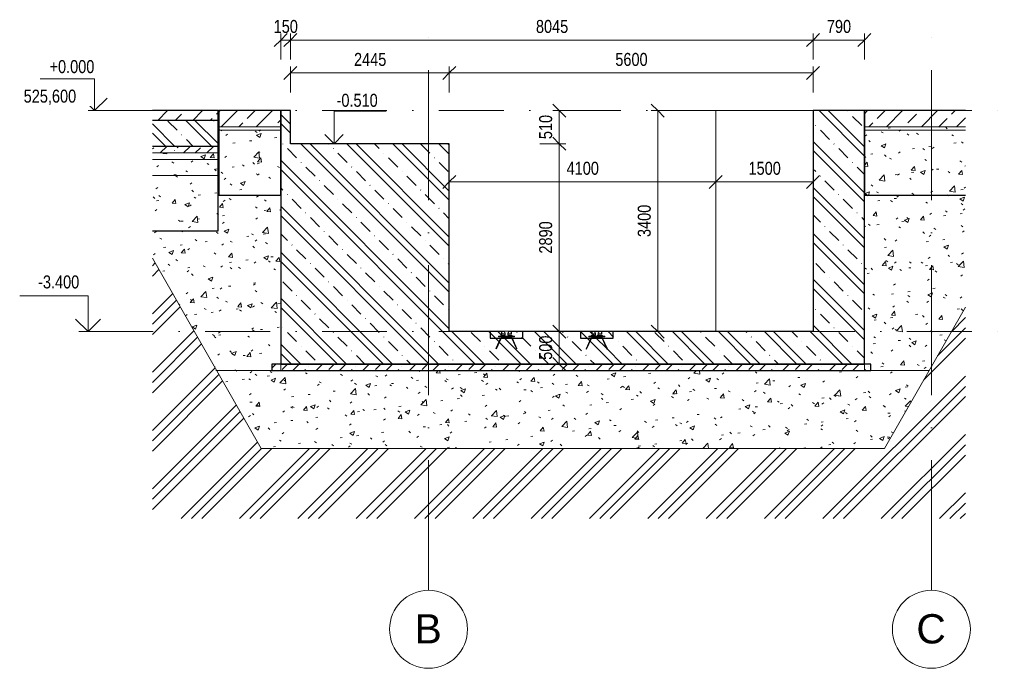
# Model space of a CAD drawing. Header units: millimetres. Extents: x 7561 to 278966, y -17625 to 5584.
# Tile 7 of 34: x 89452 to 104607, y -8580 to 1399. Entities that reach past the tile are written whole.
import ezdxf

# ---------------------------------------------------------------- set-up
doc = ezdxf.new("R2010")
doc.units = ezdxf.units.MM
for name, pattern in [('A_CARA_15', [7.6, 5, -1.3, 0, -1.3]), ('Čerchovaná 10mm', [1800, 1000, -400, 0, -400]), ('Čerchovaná 20mm', [3000, 2000, -500, 0, -500])]:
    doc.linetypes.add(name, pattern=pattern)
for name, color, linetype, lineweight in [('CA_KOTY', 3, 'Continuous', 9), ('CA_KOTY-100', 3, 'Continuous', 9), ('CA_KOTYVYS', 3, 'Continuous', 9), ('CA_OSY', 5, 'A_CARA_15', 9), ('CA_PODLAHA', 1, 'Continuous', 25), ('CA_PODLAHA25', 7, 'Continuous', 13), ('CA_POHHRA18', 9, 'Continuous', 9), ('CA_POHHRA25', 7, 'Continuous', 13), ('CA_REZY', 1, 'Continuous', 25), ('CA_SRAFY', 9, 'Continuous', 25), ('CA_TEXT35', 62, 'Continuous', 9), ('CA_VYZTUZ5', 1, 'Continuous', 13), ('CA_ZAKLADY5', 1, 'Continuous', 25), ('Terénní útvar', 7, 'Continuous', 13), ('Vzor v řezu', 7, 'Continuous', 13)]:
    doc.layers.add(name, color=color, linetype=linetype, lineweight=lineweight)
doc.styles.add('Arial', font='arial.ttf', dxfattribs={"width": 0.8, "height": 200})
doc.styles.add('Arial_1', font='arial.ttf', dxfattribs={"height": 450})
doc.dimstyles.new('HP_Přímá_-_2_mm_Ariel_1-100', dxfattribs={"dimscale": 304.8, "dimtxt": 204.05188, "dimasz": 0.656168, "dimexe": 0.328084, "dimexo": 0.0625, "dimgap": 0.164042, "dimtad": 1, "dimdec": 0, "dimzin": 0, "dimdsep": 46, "dimtxsty": 'Arial', "dimblk1": 'OBLIQUE', "dimblk2": 'OBLIQUE', "dimsah": 1, "dimcen": 0.09, "dimazin": 0, "dimtfac": 1, "dimtdec": 4, "dimtix": 1, "dimtmove": 0, "dimatfit": 3, "dimfxl": 0.984252, "dimfxlon": 1, "dimtvp": 1, "dimtolj": 1, "dimtzin": 0, "dimarcsym": 2})
pattern_1 = [(50, (97532.75, 6344.4), (728.737, -63.756), [76.2, -838.2]), (355, (97532.75, 6344.4), (-140.97, 764.228), [60.96, -670.56]), (100.451, (97593.5, 6339.1), (587.77, 700.467), [64.76, -712.36]), (46.184, (97532.75, 6547.6), (1084.316, -168.17), [114.3, -1257.3]), (96.636, (97623.1, 6533.6), (949.61, 989.71), [97.14, -1068.54]), (351.184, (97532.7, 6547.6), (949.62, 989.7), [91.44, -1005.84]), (21, (97634.35, 6496.8), (606.458, -409.06), [76.2, -838.2]), (326, (97634.35, 6496.8), (247.21, 736.753), [60.96, -670.56]), (71.451, (97684.9, 6462.7), (853.67, 327.685), [64.76, -712.36]), (37.5, (97532.75, 6344.4), (12.3547, 338.22), [33.528, -628.904, 33.528, -647.192, -673.1]), (37.5, (97532.75, 6344.4), (12.3547, 338.22), [-1343.152, 33.528, -639.572]), (7.5, (97532.75, 6344.4), (267.279, 400.722), [33.528, -354.584, 33.528, -613.664, -256.54]), (7.5, (97532.75, 6344.4), (267.279, 400.722), [-1035.304, 33.528, -223.012]), (327.5, (97306.18, 6344.4), (542.3633, -22.9153), [33.528, -220.472, 33.528, -1810.512]), (327.5, (97306.18, 6344.4), (542.3633, -22.9153), [-287.528, -758.952, 33.528, -1018.032]), (317.5, (97204.6, 6344.4), (592.517, 101.707), [33.528, -296.672, 33.528, -492.76, -746.76]), (317.5, (97204.6, 6344.4), (592.517, 101.707), [-856.488, 33.528, -713.232])]
pattern_2 = [(45, (97532.75, 6344.4), (-269.408, 269.408), []), (45, (97802.16, 6344.4), (-269.408, 269.408), [190.5, -95.25])]
pattern_3 = [(45, (97532.75, 6344.4), (-179.605, 179.605), []), (45, (97712.35, 6344.4), (-89.8026, 269.4077), [127, -63.5, 3.353, -60.147])]
pattern_4 = [(135, (97532.75, 6344.4), (-353.553, -353.553), []), (135, (97674.17, 6344.4), (-353.553, -353.553), []), (135, (97957, 6344.4), (-494.975, -212.132), [200, -100, 3.353, -96.647])]
pattern_5 = [(45, (22537.66, 6344.4), (-251.447, 251.447), []), (45, (22537.66, 6725.4), (-251.447, 251.447), [])]

# ---------------------------------------------------------------- blocks, each defined once
blk = doc.blocks.new('JKLA65 - JKLA65-2640118-Řez A5')
at = {"layer": 'CA_POHHRA18'}
h = blk.add_hatch(dxfattribs=at)
h.set_pattern_fill('FP_37', color=256, style=0, pattern_type=2)
h.set_pattern_definition(pattern_5)
h.paths.add_polyline_path([(22037, -3470), (22037, -3467), (22033, -3462), (21971, -3452), (21969, -3449), (21969, -3448), (21970, -3419), (21973, -3417), (21979, -3415), (21982, -3411), (21982, -3399), (21977, -3395), (21922, -3395), (21917, -3400), (21917, -3411), (21921, -3415), (21929, -3418), (21931, -3422), (21930, -3451), (21928, -3453), (21927, -3453), (21867, -3462), (21862, -3467), (21862, -3470), (21975, -3470)])
for p, q in [((21862, -3467), (21862, -3470)), ((21862, -3470), (21950, -3470)), ((21927, -3453), (21867, -3462)), ((21917, -3400), (21917, -3411)), ((21921, -3415), (21927, -3417)), ((21950, -3395), (21922, -3395)), ((21931, -3422), (21931, -3448)), ((21977, -3395), (21950, -3395)), ((21950, -3470), (22037, -3470)), ((21969, -3448), (21969, -3422)), ((21973, -3417), (21979, -3415)), ((22033, -3462), (21973, -3453)), ((21982, -3411), (21982, -3400)), ((22037, -3470), (22037, -3467))]:
    blk.add_line(p, q, dxfattribs=at)
for centre, start, end in [((21867, -3467), 98.5637, 180), ((21922, -3400), 90, 180), ((21922, -3411), 180, 254.3205), ((21926, -3422), 0, 74.3205), ((21926, -3448), 278.5637, 0), ((21974, -3422), 105.6795, 180), ((21974, -3448), 180, 261.4363), ((21977, -3400), 0, 90), ((21977, -3411), 285.6795, 0), ((22032, -3467), 0, 81.4363)]:
    blk.add_arc(centre, 5, start, end, dxfattribs=at)
blk = doc.blocks.new('JKLA65 - JKLA65-V7-Řez A5')
at = {"layer": 'CA_POHHRA18'}
h = blk.add_hatch(dxfattribs=at)
h.set_pattern_fill('FP_37', color=256, style=0, pattern_type=2)
h.set_pattern_definition(pattern_5)
h.paths.add_polyline_path([(23340, -3470), (23427, -3470), (23427, -3467), (23423, -3462), (23361, -3452), (23359, -3449), (23359, -3448), (23360, -3419), (23363, -3417), (23369, -3415), (23372, -3411), (23372, -3399), (23367, -3395), (23312, -3395), (23307, -3400), (23307, -3411), (23311, -3415), (23319, -3418), (23321, -3422), (23320, -3451), (23318, -3453), (23317, -3453), (23257, -3462), (23252, -3467), (23252, -3470)])
for p, q in [((23252, -3467), (23252, -3470)), ((23252, -3470), (23340, -3470)), ((23317, -3453), (23257, -3462)), ((23307, -3400), (23307, -3411)), ((23311, -3415), (23317, -3417)), ((23340, -3395), (23312, -3395)), ((23321, -3422), (23321, -3448)), ((23367, -3395), (23340, -3395)), ((23340, -3470), (23427, -3470)), ((23359, -3448), (23359, -3422)), ((23363, -3417), (23369, -3415)), ((23423, -3462), (23363, -3453)), ((23372, -3411), (23372, -3400)), ((23427, -3470), (23427, -3467))]:
    blk.add_line(p, q, dxfattribs=at)
for centre, start, end in [((23257, -3467), 98.5637, 180), ((23312, -3400), 90, 180), ((23312, -3411), 180, 254.3205), ((23316, -3422), 0, 74.3205), ((23316, -3448), 278.5637, 0), ((23364, -3422), 105.6795, 180), ((23364, -3448), 180, 261.4363), ((23367, -3400), 0, 90), ((23367, -3411), 285.6795, 0), ((23422, -3467), 0, 81.4363)]:
    blk.add_arc(centre, 5, start, end, dxfattribs=at)
blk = doc.blocks.new('Podlaží - Záhlaví podlaží-542802-Řez A5')
at = {"layer": 'CA_KOTYVYS'}
for p, q in [((15610, 487), (14771, 487)), ((15610, 0), (15610, 487)), ((15610, 0), (15417, 193)), ((15610, 0), (15802, 193))]:
    blk.add_line(p, q, dxfattribs=at)
blk = doc.blocks.new('Osnova - Bublina osnovy 12mm-4850-Řez A5')
at = {"layer": 'CA_TEXT35'}
blk.add_circle((20750, -7980), 600, dxfattribs=at)
blk = doc.blocks.new('Podlaží - Bez názvu-542800-Řez A5')
at = {"layer": 'CA_KOTYVYS'}
for p, q in [((15510, -2850), (14457, -2850)), ((15510, -3400), (15510, -2850)), ((15510, -3400), (15317, -3207)), ((15510, -3400), (15700, -3210)), ((15510, -3400), (15369, -3400))]:
    blk.add_line(p, q, dxfattribs=at)
blk = doc.blocks.new('DIMBLOCK58-Řez A5')
at = {"layer": 'CA_KOTY-100'}
for p, q in [((93470, 1086), (93370, 986)), ((93470, 1086), (93570, 1186)), ((93470, 1086), (93470, 1186)), ((93470, 1086), (93620, 1086)), ((93470, 1086), (93470, 786)), ((93620, 1086), (93520, 986)), ((93620, 1086), (93720, 1186)), ((93620, 1086), (93620, 1186)), ((93620, 1086), (93620, 786))]:
    blk.add_line(p, q, dxfattribs=at)
at = {"layer": 'CA_KOTY-100', "color": 0, "insert": (93361, 1395), "char_height": 200, "width": 440.75, "attachment_point": 1, "line_spacing_factor": 0.941778, "style": 'Arial'}
blk.add_mtext('150', dxfattribs=at)
blk = doc.blocks.new('_Oblique')
at = {"color": 0, "linetype": 'ByBlock', "lineweight": -2}
blk.add_line((-0.5, -0.5), (0.5, 0.5), dxfattribs=at)
blk = doc.blocks.new('DIMBLOCK59-Řez A5')
at = {"layer": 'CA_KOTY-100'}
for p, q in [((93620, 1086), (93520, 986)), ((93620, 1086), (93720, 1186)), ((93620, 1086), (93620, 1186)), ((93620, 1086), (101665, 1086)), ((93620, 1086), (93620, 786)), ((101665, 1086), (101565, 986)), ((101665, 1086), (101765, 1186)), ((101665, 1086), (101665, 1186)), ((101665, 1086), (101665, 786))]:
    blk.add_line(p, q, dxfattribs=at)
at = {"layer": 'CA_KOTY-100', "color": 0, "insert": (97398, 1395), "char_height": 200, "width": 587.67, "attachment_point": 1, "line_spacing_factor": 0.941778, "style": 'Arial'}
blk.add_mtext('8045', dxfattribs=at)
blk = doc.blocks.new('DIMBLOCK60-Řez A5')
at = {"layer": 'CA_KOTY-100'}
for p, q in [((101665, 1086), (101565, 986)), ((101665, 1086), (101765, 1186)), ((101665, 1086), (101665, 1186)), ((101665, 1086), (102455, 1086)), ((101665, 1086), (101665, 786)), ((102455, 1086), (102355, 986)), ((102455, 1086), (102555, 1186)), ((102455, 1086), (102455, 1186)), ((102455, 1086), (102455, 786))]:
    blk.add_line(p, q, dxfattribs=at)
at = {"layer": 'CA_KOTY-100', "color": 0, "insert": (101876, 1395), "char_height": 200, "width": 440.75, "attachment_point": 1, "line_spacing_factor": 0.941778, "style": 'Arial'}
blk.add_mtext('790', dxfattribs=at)
blk = doc.blocks.new('DIMBLOCK61-Řez A5')
at = {"layer": 'CA_KOTY-100'}
for p, q in [((97757, 0), (97657, 100)), ((97757, 0), (97657, 0)), ((97757, 0), (97757, -510)), ((97757, 0), (97857, -100)), ((97757, 0), (98057, 0)), ((97757, -510), (97657, -410)), ((97757, -510), (97457, -510)), ((97757, -510), (97857, -610)), ((97757, -510), (97857, -510))]:
    blk.add_line(p, q, dxfattribs=at)
at = {"layer": 'CA_KOTY-100', "color": 0, "insert": (97447, -439), "char_height": 200, "width": 440.75, "attachment_point": 1, "rotation": 90, "line_spacing_factor": 0.941778, "style": 'Arial'}
blk.add_mtext('510', dxfattribs=at)
blk = doc.blocks.new('DIMBLOCK62-Řez A5')
at = {"layer": 'CA_KOTY-100'}
for p, q in [((97757, -510), (97657, -410)), ((97757, -510), (97457, -510)), ((97757, -510), (97757, -3400)), ((97757, -510), (97857, -610)), ((97757, -510), (97857, -510)), ((97757, -3400), (97657, -3300)), ((97757, -3400), (97657, -3400)), ((97757, -3400), (97857, -3500)), ((97757, -3400), (98057, -3400))]:
    blk.add_line(p, q, dxfattribs=at)
at = {"layer": 'CA_KOTY-100', "color": 0, "insert": (97447, -2200), "char_height": 200, "width": 587.67, "attachment_point": 1, "rotation": 90, "line_spacing_factor": 0.941778, "style": 'Arial'}
blk.add_mtext('2890', dxfattribs=at)
blk = doc.blocks.new('DIMBLOCK63-Řez A5')
at = {"layer": 'CA_KOTY-100'}
for p, q in [((97757, -3400), (97657, -3300)), ((97757, -3400), (97657, -3400)), ((97757, -3400), (97757, -3900)), ((97757, -3400), (97857, -3500)), ((97757, -3400), (98057, -3400)), ((97757, -3900), (97657, -3800)), ((97757, -3900), (97657, -3900)), ((97757, -3900), (97857, -4000)), ((97757, -3900), (98057, -3900))]:
    blk.add_line(p, q, dxfattribs=at)
at = {"layer": 'CA_KOTY-100', "color": 0, "insert": (97447, -3834), "char_height": 200, "width": 440.75, "attachment_point": 1, "rotation": 90, "line_spacing_factor": 0.941778, "style": 'Arial'}
blk.add_mtext('500', dxfattribs=at)
blk = doc.blocks.new('DIMBLOCK64-Řez A5')
at = {"layer": 'CA_KOTY-100'}
for p, q in [((99274, 0), (99174, 100)), ((99274, 0), (99174, 0)), ((99274, 0), (99274, -3400)), ((99274, 0), (99374, -100)), ((99274, 0), (99574, 0)), ((99274, -3400), (99174, -3300)), ((99274, -3400), (99174, -3400)), ((99274, -3400), (99374, -3500)), ((99274, -3400), (99574, -3400))]:
    blk.add_line(p, q, dxfattribs=at)
at = {"layer": 'CA_KOTY-100', "color": 0, "insert": (98965, -1945), "char_height": 200, "width": 587.67, "attachment_point": 1, "rotation": 90, "line_spacing_factor": 0.941778, "style": 'Arial'}
blk.add_mtext('3400', dxfattribs=at)
blk = doc.blocks.new('Výškové kóty - Nohoře-517394-Řez A5')
at = {"layer": 'CA_KOTY'}
for p, q in [((19296, -510), (19296, -10)), ((19296, -10), (20096, -10)), ((19296, -510), (19155, -369)), ((19296, -510), (19438, -369))]:
    blk.add_line(p, q, dxfattribs=at)
blk = doc.blocks.new('DIMBLOCK65-Řez A5')
at = {"layer": 'CA_KOTY-100'}
for p, q in [((93620, 579), (93720, 679)), ((93620, 579), (93620, 679)), ((96065, 579), (96165, 679)), ((96065, 579), (96065, 679)), ((93620, 579), (93520, 479)), ((93620, 579), (96065, 579)), ((93620, 579), (93620, 279)), ((96065, 579), (95965, 479)), ((96065, 579), (96065, 279))]:
    blk.add_line(p, q, dxfattribs=at)
at = {"layer": 'CA_KOTY-100', "color": 0, "insert": (94598, 888), "char_height": 200, "width": 587.67, "attachment_point": 1, "line_spacing_factor": 0.941778, "style": 'Arial'}
blk.add_mtext('2445', dxfattribs=at)
blk = doc.blocks.new('DIMBLOCK66-Řez A5')
at = {"layer": 'CA_KOTY-100'}
for p, q in [((96065, 579), (96165, 679)), ((96065, 579), (96065, 679)), ((101665, 579), (101765, 679)), ((101665, 579), (101665, 679)), ((96065, 579), (95965, 479)), ((96065, 579), (101665, 579)), ((96065, 579), (96065, 279)), ((101665, 579), (101565, 479)), ((101665, 579), (101665, 279))]:
    blk.add_line(p, q, dxfattribs=at)
at = {"layer": 'CA_KOTY-100', "color": 0, "insert": (98620, 888), "char_height": 200, "width": 587.67, "attachment_point": 1, "line_spacing_factor": 0.941778, "style": 'Arial'}
blk.add_mtext('5600', dxfattribs=at)
blk = doc.blocks.new('DIMBLOCK67-Řez A5')
at = {"layer": 'CA_KOTY-100'}
for p, q in [((96065, -1097), (96065, -797)), ((100165, -1097), (100165, -797)), ((96065, -1097), (96165, -997)), ((100165, -1097), (100265, -997)), ((96065, -1097), (95965, -1197)), ((96065, -1097), (100165, -1097)), ((96065, -1097), (96065, -1197)), ((100165, -1097), (100065, -1197)), ((100165, -1097), (100165, -1197))]:
    blk.add_line(p, q, dxfattribs=at)
at = {"layer": 'CA_KOTY-100', "color": 0, "insert": (97870, -787), "char_height": 200, "width": 587.67, "attachment_point": 1, "line_spacing_factor": 0.941778, "style": 'Arial'}
blk.add_mtext('4100', dxfattribs=at)
blk = doc.blocks.new('DIMBLOCK68-Řez A5')
at = {"layer": 'CA_KOTY-100'}
for p, q in [((100165, -1097), (100165, -797)), ((101665, -1097), (101665, -797)), ((100165, -1097), (100265, -997)), ((101665, -1097), (101765, -997)), ((100165, -1097), (100065, -1197)), ((100165, -1097), (101665, -1097)), ((100165, -1097), (100165, -1197)), ((101665, -1097), (101565, -1197)), ((101665, -1097), (101665, -1197))]:
    blk.add_line(p, q, dxfattribs=at)
at = {"layer": 'CA_KOTY-100', "color": 0, "insert": (100670, -787), "char_height": 200, "width": 587.67, "attachment_point": 1, "line_spacing_factor": 0.941778, "style": 'Arial'}
blk.add_mtext('1500', dxfattribs=at)

msp = doc.modelspace()

# ---------------------------------------------------------------- hatches: boundary and pattern name
at = {"layer": 'CA_POHHRA25', "lineweight": 9}
h = msp.add_hatch(dxfattribs=at)
h.set_pattern_fill('FP_36', color=256, style=0, pattern_type=2)
h.set_pattern_definition(pattern_4)
h.paths.add_polyline_path([(93470, -3900), (102455, -3900), (102455, 0), (101665, 0), (101665, -3400), (98367.5, -3400), (98367.5, -3410.5), (98362.5, -3415.7), (98355.4, -3418.4), (98354, -3421.9), (98354.5, -3450.6), (98357.1, -3452.9), (98358.2, -3453.2), (98418.2, -3462.3), (98422.5, -3467.2), (98422.5, -3470), (98247.5, -3470), (98247.5, -3467.2), (98251.7, -3462.3), (98313.9, -3452.4), (98315.8, -3449.5), (98316, -3448.3), (98315.3, -3419.4), (98312.3, -3417.1), (98306.1, -3415.3), (98302.5, -3410.5), (98302.5, -3400), (96977.5, -3400), (96977.5, -3410.5), (96972.5, -3415.7), (96965.4, -3418.4), (96964, -3421.9), (96964.5, -3450.6), (96967.1, -3452.9), (96970.4, -3453.6), (97028.2, -3462.3), (97032.5, -3467.2), (97032.5, -3470), (96857.5, -3470), (96857.5, -3467.2), (96861.7, -3462.3), (96923.9, -3452.4), (96925.8, -3449.5), (96926, -3448.3), (96925.3, -3419.4), (96922.3, -3417.1), (96916.1, -3415.3), (96912.5, -3410.5), (96912.5, -3400), (96065, -3400), (96065, -510), (93620, -510), (93620, 0), (93470, 0), (93470, -2173.5)])
h.paths.add_polyline_path([(98178.9, -3668.4), (98169.8, -3664.1), (98249.6, -3495.4), (98257.5, -3487.9), (98268, -3482.5), (98274.4, -3480.8), (98281.2, -3480), (98397.8, -3481), (98406.3, -3484), (98416, -3491), (98420.3, -3495.4), (98427, -3507.3), (98500.1, -3664.1), (98491.1, -3668.4), (98412.4, -3501.5), (98405.6, -3495.4), (98397.8, -3491.6), (98395.5, -3490.8), (98388.8, -3490), (98274.4, -3490.8), (98264.3, -3495.4), (98262.3, -3496.7), (98256, -3504), (98249.6, -3516.6), (98225.2, -3569)])
h.paths.add_polyline_path([(97097.2, -3666.5), (97022.2, -3501.8), (97015.7, -3495.7), (97007.5, -3491.6), (97005.2, -3490.8), (96998.4, -3490), (96884.4, -3490.8), (96878, -3493), (96872.3, -3496.7), (96866.6, -3503.1), (96859.6, -3516.6), (96790.2, -3665.5), (96781.1, -3661.3), (96859.6, -3495.4), (96867.5, -3487.9), (96878, -3482.5), (96884.4, -3480.8), (96891.2, -3480), (97007.5, -3481), (97016.1, -3484.1), (97025.7, -3491.1), (97030.2, -3495.7), (97036.7, -3507.7), (97106.3, -3662.4)])
at = {"layer": 'CA_SRAFY', "lineweight": 9}
h = msp.add_hatch(dxfattribs=at)
h.set_pattern_fill('FP_33', color=256, style=0, pattern_type=2)
h.set_pattern_definition(pattern_2)
h.paths.add_polyline_path([(92505, -150), (92505, 0), (91496.1, 0), (91496.1, -150)])
h = msp.add_hatch(dxfattribs=at)
h.set_pattern_fill('FP_36', color=256, style=0, pattern_type=2)
h.set_pattern_definition(pattern_4)
h.paths.add_polyline_path([(92505, -550), (92505, -150), (91496.1, -150), (91496.1, -550)])
h = msp.add_hatch(dxfattribs=at)
h.set_pattern_fill('FP_33', color=256, style=0, pattern_type=2)
h.set_pattern_definition(pattern_2)
h.paths.add_polyline_path([(102455, -250), (104008.7, -250), (104008.7, 0), (102455, 0)])
h.paths.add_polyline_path([(92515, -250), (93470, -250), (93470, 0), (92515, 0)])
h = msp.add_hatch(dxfattribs=at)
h.set_pattern_fill('FP_32', color=256, style=0, pattern_type=2)
h.set_pattern_definition(pattern_1)
h.paths.add_polyline_path([(102455, -300), (104008.7, -300), (104008.7, -250), (102455, -250)])
h.paths.add_polyline_path([(92515, -300), (93470, -300), (93470, -250), (92515, -250)])
h = msp.add_hatch(dxfattribs=at)
h.set_pattern_fill('FP_32', color=256, style=0, pattern_type=2)
h.set_pattern_definition(pattern_1)
h.paths.add_polyline_path([(102455, -1300), (104008.7, -1300), (104008.7, -300), (102455, -300)])
h.paths.add_polyline_path([(92515, -1300), (93470, -1300), (93470, -300), (92515, -300)])
h = msp.add_hatch(dxfattribs=at)
h.set_pattern_fill('FP_35', color=256, style=0, pattern_type=2)
h.set_pattern_definition(pattern_3)
h.paths.add_polyline_path([(92505, -550), (91496.1, -550), (91496.1, -650), (92505, -650)])
h = msp.add_hatch(dxfattribs=at)
h.set_pattern_fill('FP_35', color=256, style=0, pattern_type=2)
h.set_pattern_definition(pattern_3)
h.paths.add_polyline_path([(92505, -550), (91496.1, -550), (91496.1, -650), (92505, -650)])
h = msp.add_hatch(dxfattribs=at)
h.set_pattern_fill('FP_32', color=256, style=0, pattern_type=2)
h.set_pattern_definition(pattern_1)
h.paths.add_polyline_path([(92505, -750), (92505, -650), (91496.1, -650), (91496.1, -750)])
h = msp.add_hatch(dxfattribs=at)
h.set_pattern_fill('FP_32', color=256, style=0, pattern_type=2)
h.set_pattern_definition(pattern_1)
h.paths.add_polyline_path([(92505, -1850), (92505, -750), (91496.1, -750), (91496.1, -1850)])
h = msp.add_hatch(dxfattribs=at)
h.set_pattern_fill('FP_35', color=256, style=0, pattern_type=2)
h.set_pattern_definition(pattern_3)
h.paths.add_polyline_path([(100880.6, -4000), (102555, -4000), (102555, -3900), (93335, -3900), (93335, -4000), (99316.5, -4000)])
h = msp.add_hatch(dxfattribs=at)
h.set_pattern_fill('FP_35', color=256, style=0, pattern_type=2)
h.set_pattern_definition(pattern_3)
h.paths.add_polyline_path([(100880.6, -4000), (102555, -4000), (102555, -3900), (93335, -3900), (93335, -4000), (99316.5, -4000)])
at = {"layer": 'Terénní útvar', "lineweight": 9}
h = msp.add_hatch(dxfattribs=at)
h.set_pattern_fill('FP_32', color=250, style=0, pattern_type=2)
h.set_pattern_definition(pattern_1)
h.paths.add_polyline_path([(102765, -5200), (104008.7, -3023.4), (104008.7, -1300), (102455, -1300), (102455, -4000), (93470, -4000), (93470, -1300), (92515, -1300), (92515, -1000), (91496.1, -1000), (91496.1, -2270.6), (93170, -5200), (100880.6, -5200)])
at = {"layer": 'Vzor v řezu', "lineweight": 9}
h = msp.add_hatch(dxfattribs=at)
h.set_pattern_fill('FP_34', color=250, style=0, pattern_type=2)
h.set_pattern_definition([(45, (97532.75, 6344.4), (-449.013, 449.013), []), (45, (97691.5, 6344.4), (0, 898.026), []), (45, (97374, 6344.4), (0, 898.026), [])])
h.paths.add_polyline_path([(97752.4, -6276.1), (104008.7, -6276.1), (104008.7, -3023.4), (102765, -5200), (93170, -5200), (91496.1, -2270.6), (91496.1, -6276.1), (94624.2, -6276.1)])

# ---------------------------------------------------------------- linework, layer by layer
at = {"layer": 'CA_KOTY'}
for p, q in [((94195.8, -510), (94387, -510)), ((94387, -510), (94291.4, -510))]:
    msp.add_line(p, q, dxfattribs=at)
at = {"layer": 'CA_OSY', "linetype": 'Čerchovaná 20mm'}
for p, q in [((95745, -7380.2), (95745, 1195.3)), ((103485, -7380.2), (103485, 1195.3))]:
    msp.add_line(p, q, dxfattribs=at)
at = {"layer": 'CA_OSY', "linetype": 'Čerchovaná 10mm'}
msp.add_line((90505.1, -3400), (104607.2, -3400), dxfattribs=at)
at = {"layer": 'CA_PODLAHA'}
for p, q in [((92505, 0), (91496.1, 0)), ((92505, -150), (92505, 0)), ((93470, 0), (92515, 0)), ((92515, 0), (92515, -1300)), ((93470, -1300), (93470, 0)), ((104008.7, 0), (102455, 0)), ((102455, 0), (102455, -1300)), ((92515, -1300), (93470, -1300)), ((102455, -1300), (104008.7, -1300)), ((102555, -3900), (93335, -3900)), ((93335, -3900), (93335, -4000)), ((102555, -4000), (102555, -3900)), ((93335, -4000), (102555, -4000))]:
    msp.add_line(p, q, dxfattribs=at)
at = {"layer": 'CA_PODLAHA25'}
for p, q in [((93470, -250), (92515, -250)), ((93470, -300), (92515, -300)), ((104008.7, -250), (102455, -250)), ((104008.7, -300), (102455, -300)), ((92505, -650), (91496.1, -650)), ((92505, -750), (91496.1, -750))]:
    msp.add_line(p, q, dxfattribs=at)
at = {"layer": 'CA_POHHRA18'}
for p, q in [((96820, -3470), (96857.5, -3470)), ((96820, -3480), (96820, -3470)), ((97070, -3480), (96820, -3480)), ((96870, -3400), (96870, -3440)), ((96870, -3400), (96875, -3400)), ((96870, -3440), (96926, -3440)), ((96875, -3400), (96875, -3435)), ((96875, -3435), (96926, -3435)), ((97015, -3435), (96964, -3435)), ((97020, -3440), (96964, -3440)), ((97015, -3400), (97015, -3435)), ((97020, -3400), (97015, -3400)), ((97020, -3400), (97020, -3440)), ((97032.5, -3470), (97070, -3470)), ((97070, -3470), (97070, -3480)), ((98210, -3470), (98247.5, -3470)), ((98210, -3480), (98210, -3470)), ((98460, -3480), (98210, -3480)), ((98260, -3400), (98260, -3440)), ((98260, -3400), (98265, -3400)), ((98260, -3440), (98316, -3440)), ((98265, -3400), (98265, -3435)), ((98265, -3435), (98316, -3435)), ((98405, -3435), (98354, -3435)), ((98410, -3440), (98354, -3440)), ((98405, -3400), (98405, -3435)), ((98410, -3400), (98405, -3400)), ((98410, -3400), (98410, -3440)), ((98422.5, -3470), (98460, -3470)), ((98460, -3470), (98460, -3480)), ((93335, -4000), (92471.4, -4000)), ((102555, -4000), (103450.7, -4000))]:
    msp.add_line(p, q, dxfattribs=at)
at = {"layer": 'CA_POHHRA25'}
for p, q in [((100165, 0), (101665, 0)), ((100165, -3400), (100165, 0))]:
    msp.add_line(p, q, dxfattribs=at)
at = {"layer": 'CA_REZY'}
for p, q in [((93620, 0), (93470, 0)), ((93470, 0), (93470, -3900)), ((93620, -510), (93620, 0)), ((102455, 0), (101665, 0)), ((101665, 0), (101665, -3400)), ((102455, -3900), (102455, 0)), ((96065, -510), (93620, -510)), ((96065, -3400), (96065, -510)), ((96912.5, -3400), (96065, -3400)), ((96912.5, -3400), (96695, -3400)), ((96695, -3400), (96695, -3500)), ((98302.5, -3400), (96977.5, -3400)), ((97195, -3400), (96977.5, -3400)), ((97195, -3500), (97195, -3400)), ((98302.5, -3400), (98085, -3400)), ((98085, -3400), (98085, -3500)), ((101665, -3400), (98367.5, -3400)), ((98585, -3400), (98367.5, -3400)), ((98585, -3500), (98585, -3400)), ((96695, -3500), (96856.8, -3500)), ((96869, -3500), (97020.5, -3500)), ((97032.7, -3500), (97195, -3500)), ((98085, -3500), (98246.8, -3500)), ((98259, -3500), (98410.9, -3500)), ((98423.1, -3500), (98585, -3500)), ((93470, -3900), (102455, -3900))]:
    msp.add_line(p, q, dxfattribs=at)
at = {"layer": 'CA_VYZTUZ5'}
for p, q in [((96891.2, -3480), (96998.4, -3480)), ((98281.2, -3480), (98388.8, -3480)), ((96781.1, -3661.3), (96854.9, -3503.1)), ((96790.2, -3665.5), (96864, -3507.3)), ((96891.2, -3490), (96998.4, -3490)), ((97025.7, -3507.7), (97097.2, -3666.5)), ((97034.9, -3503.6), (97106.3, -3662.4)), ((98169.8, -3664.1), (98244.9, -3503.1)), ((98178.9, -3668.4), (98254, -3507.3)), ((98281.2, -3490), (98388.8, -3490)), ((98416, -3507.3), (98491.1, -3668.4)), ((98425, -3503.1), (98500.1, -3664.1)), ((96790.2, -3665.5), (96781.1, -3661.3)), ((97097.2, -3666.5), (97106.3, -3662.4)), ((98178.9, -3668.4), (98169.8, -3664.1)), ((98491.1, -3668.4), (98500.1, -3664.1))]:
    msp.add_line(p, q, dxfattribs=at)
for centre, radius, start, end in [((96891.2, -3520), 40, 90, 155), ((96998.4, -3520), 40, 24.22993, 90), ((98281.2, -3520), 40, 90, 155), ((98388.8, -3520), 40, 25, 90), ((96891.2, -3520), 30, 90, 155), ((96998.4, -3520), 30, 24.22993, 90), ((98281.2, -3520), 30, 90, 155), ((98388.8, -3520), 30, 25, 90)]:
    msp.add_arc(centre, radius, start, end, dxfattribs=at)
at = {"layer": 'CA_ZAKLADY5'}
for p, q in [((92505, -150), (91496.1, -150)), ((92505, -1850), (92505, -150)), ((92505, -550), (91496.1, -550)), ((91496.1, -1850), (92505, -1850))]:
    msp.add_line(p, q, dxfattribs=at)
at = {"layer": 'Terénní útvar'}
for p, q in [((92515, -1000), (91496.1, -1000)), ((92515, -1300), (92515, -1000)), ((93470, -1300), (92515, -1300)), ((93470, -4000), (93470, -1300)), ((104008.7, -1300), (102455, -1300)), ((102455, -1300), (102455, -4000)), ((93170, -5200), (91496.1, -2270.6)), ((91496.1, -2270.6), (93170, -5200)), ((104008.7, -3023.4), (102765, -5200)), ((102765, -5200), (104008.7, -3023.4)), ((102455, -4000), (93470, -4000)), ((102765, -5200), (93170, -5200)), ((93170, -5200), (102765, -5200))]:
    msp.add_line(p, q, dxfattribs=at)

# ---------------------------------------------------------------- block references
at = {"layer": 'CA_KOTY'}
msp.add_blockref('Výškové kóty - Nohoře-517394-Řez A5', (74995.1, 0), dxfattribs=at)
at = {"layer": 'CA_KOTYVYS'}
for name in ['Podlaží - Záhlaví podlaží-542802-Řez A5', 'Podlaží - Bez názvu-542800-Řez A5']:
    msp.add_blockref(name, (74995.1, 0), dxfattribs=at)
at = {"layer": 'CA_POHHRA18'}
for name in ['JKLA65 - JKLA65-2640118-Řez A5', 'JKLA65 - JKLA65-V7-Řez A5']:
    msp.add_blockref(name, (74995.1, 0), dxfattribs=at)
at = {"layer": 'CA_TEXT35'}
for p in [(74995.1, 0), (82735.1, 0)]:
    msp.add_blockref('Osnova - Bublina osnovy 12mm-4850-Řez A5', p, dxfattribs=at)

# ---------------------------------------------------------------- texts
at = {"layer": 'CA_KOTY', "insert": (94329.2, 259.1), "char_height": 200, "width": 749.247, "attachment_point": 1, "line_spacing_factor": 0.941778, "style": 'Arial'}
msp.add_mtext('-0.510', dxfattribs=at)
at = {"layer": 'CA_KOTYVYS', "insert": (89911.6, 777.4), "char_height": 200, "width": 852.995, "attachment_point": 1, "style": 'Arial', "bg_fill": 3, "box_fill_scale": 1.25, "bg_fill_color": 256, "bg_fill_true_color": 13158600, "bg_fill_transparency": 0}
msp.add_mtext('+0.000', dxfattribs=at)
at = {"layer": 'CA_KOTYVYS', "insert": (89735.2, -2535.8), "char_height": 200, "width": 782.447, "attachment_point": 1, "style": 'Arial'}
msp.add_mtext('-3.400', dxfattribs=at)

# ---------------------------------------------------------------- dimensions: what is measured, and where the dimension line sits
at = {"layer": 'CA_KOTY'}
for base, p1, p2, override, picture, middle in [((93620, 1085.6), (93470, 785.6), (93620, 785.6), {"dimpost": '<>', "dimfxl": 150}, 'DIMBLOCK58-Řez A5', (93545, 1237.7)), ((101665, 1085.6), (93620, 785.6), (101665, 785.6), {"dimpost": '<>', "dimfxl": 8044.9508}, 'DIMBLOCK59-Řez A5', (97642.5, 1237.7)), ((102455, 1085.6), (101665, 785.6), (102455, 785.6), {"dimpost": '<>', "dimfxl": 790}, 'DIMBLOCK60-Řez A5', (102060, 1237.7)), ((96065, 578.8), (93620, 278.8), (96065, 278.8), {"dimpost": '<>', "dimfxl": 2445}, 'DIMBLOCK65-Řez A5', (94842.5, 730.9)), ((101665, 578.8), (96065, 278.8), (101665, 278.8), {"dimpost": '<>', "dimfxl": 5599.9508}, 'DIMBLOCK66-Řez A5', (98865, 730.9)), ((100165, -1096.6), (96065, -796.6), (100165, -796.6), {"dimpost": '<>', "dimfxl": 4100}, 'DIMBLOCK67-Řez A5', (98115, -944.5)), ((101665, -1096.6), (100165, -796.6), (101665, -796.6), {"dimpost": '<>', "dimfxl": 1499.9508}, 'DIMBLOCK68-Řez A5', (100915, -944.5))]:
    dim = msp.add_linear_dim(base=base, p1=p1, p2=p2, dimstyle='HP_Přímá_-_2_mm_Ariel_1-100', override=override, dxfattribs=at)
    dim.commit()
    dim.dimension.update_dxf_attribs({"geometry": picture, "text_midpoint": middle})
for base, p1, p2, override, picture, middle in [((97756.8, -510), (98056.8, 0), (97456.8, -510), {"dimpost": '<>', "dimfxl": 787.464285}, 'DIMBLOCK61-Řez A5', (97604.7, -255)), ((99274.4, -3400), (99574.4, 0), (99574.4, -3400), {"dimpost": '<>', "dimfxl": 3400}, 'DIMBLOCK64-Řez A5', (99122.2, -1700)), ((97756.8, -3400), (97456.8, -510), (98056.8, -3400), {"dimpost": '<>', "dimfxl": 2951.62667}, 'DIMBLOCK62-Řez A5', (97604.7, -1955)), ((97756.8, -3900), (98056.8, -3400), (98056.8, -3900), {"dimpost": '<>', "dimfxl": 500}, 'DIMBLOCK63-Řez A5', (97604.7, -3650))]:
    dim = msp.add_linear_dim(base=base, p1=p1, p2=p2, angle=90, dimstyle='HP_Přímá_-_2_mm_Ariel_1-100', override=override, dxfattribs=at)
    dim.commit()
    dim.dimension.update_dxf_attribs({"geometry": picture, "text_midpoint": middle})

# ---------------------------------------------------------------- next in the draw order: texts
at = {"layer": 'CA_KOTYVYS', "insert": (89513.5, 322.7), "char_height": 200, "width": 1000.506, "attachment_point": 1, "style": 'Arial', "bg_fill": 3, "box_fill_scale": 1.25, "bg_fill_color": 256, "bg_fill_true_color": 13158600, "bg_fill_transparency": 0}
msp.add_mtext('525,600', dxfattribs=at)
at = {"layer": 'CA_TEXT35', "char_height": 450, "attachment_point": 1, "style": 'Arial_1', "bg_fill": 3, "box_fill_scale": 1.25, "bg_fill_color": 256, "bg_fill_true_color": 13158600, "bg_fill_transparency": 0}
for s, insert, width in [('\\fArial|b0|i0|c238|p34|;B', (95529.8, -7747.6), 513.08), ('\\fArial|b0|i0|c238|p34|;C', (103253.3, -7747.6), 553.164)]:
    msp.add_mtext(s, dxfattribs=dict(at, insert=insert, width=width))

# ---------------------------------------------------------------- next in the draw order: linework, layer by layer
at = {"layer": 'CA_OSY', "linetype": 'Čerchovaná 10mm'}
msp.add_line((90505.1, 0), (104607.2, 0), dxfattribs=at)

doc.saveas('drawing.dxf')
